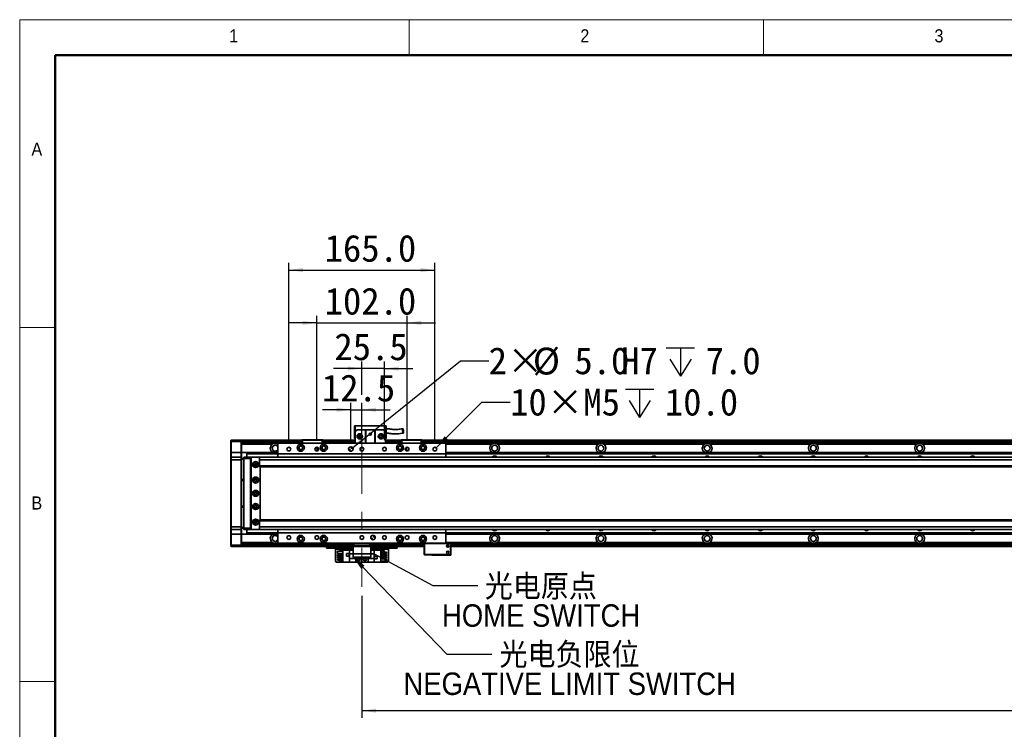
# Model space of a CAD drawing. Header units: millimetres. Extents: x 40 to 3320, y 40 to 2336.
# Tile 3 of 10: x 40 to 1152, y 1534 to 2336. Entities that reach past the tile are written whole.
import ezdxf

# ---------------------------------------------------------------- set-up
doc = ezdxf.new("R2010")
doc.units = ezdxf.units.MM
doc.header["$LTSCALE"] = 8
doc.linetypes.add('CENTERX2', pattern=[20.32, 12.7, -2.54, 2.54, -2.54])
doc.layers.add('黑色实线', color=7, linetype='Continuous')
doc.styles.add('SLDTEXTSTYLE0', font='Gothic.ttf', dxfattribs={"width": 0.913, "bigfont": 'bigfont'})
doc.styles.add('SLDTEXTSTYLE1', font='Gothic.ttf', dxfattribs={"width": 0.913})
doc.styles.add('SLDTEXTSTYLE8', font='txt')
doc.dimstyles.new('SLDDIMSTYLE0', dxfattribs={"dimtxt": 30.4, "dimasz": 16, "dimexe": 0, "dimexo": 0.0625, "dimgap": 7.6, "dimtad": 2, "dimdec": 1, "dimrnd": 1e-09, "dimzin": 4, "dimdsep": 46, "dimtxsty": 'SLDTEXTSTYLE8', "dimsah": 1, "dimcen": 0.09, "dimadec": 0, "dimazin": 1, "dimtfac": 1, "dimtdec": 1, "dimtmove": 0, "dimatfit": 0, "dimfxl": 0, "dimfrac": 2, "dimtolj": 1, "dimtzin": 12, "dimarcsym": 0})
doc.dimstyles.new('SLDDIMSTYLE1', dxfattribs={"dimtxt": 30.4, "dimasz": 16, "dimexe": 0, "dimexo": 0.0625, "dimgap": 7.6, "dimtad": 2, "dimdec": 1, "dimrnd": 1e-09, "dimzin": 12, "dimdsep": 46, "dimtxsty": 'SLDTEXTSTYLE8', "dimsah": 1, "dimcen": 0.09, "dimadec": 0, "dimazin": 3, "dimtfac": 1, "dimtdec": 1, "dimtmove": 0, "dimatfit": 0, "dimfxl": 0, "dimfrac": 2, "dimtolj": 1, "dimtzin": 12, "dimarcsym": 0})
doc.dimstyles.new('SLDDIMSTYLE3', dxfattribs={"dimtxt": 0.18, "dimasz": 16, "dimexe": 0, "dimexo": 0.0625, "dimgap": 0, "dimtad": 0, "dimtih": 1, "dimtoh": 1, "dimdec": 0, "dimrnd": 1e-09, "dimzin": 0, "dimdsep": 46, "dimtxsty": 'Standard', "dimsah": 1, "dimcen": 0.09, "dimadec": 0, "dimazin": 0, "dimtfac": 16, "dimtdec": 0, "dimtofl": 0, "dimtmove": 0, "dimatfit": 3, "dimfxl": 0, "dimfrac": 2, "dimtolj": 1, "dimtzin": 0, "dimarcsym": 0})
doc.dimstyles.new('SLDDIMSTYLE4', dxfattribs={"dimtxt": 30.4, "dimasz": 16, "dimexe": 0, "dimexo": 0.0625, "dimgap": 7.6, "dimtad": 0, "dimtih": 1, "dimtoh": 1, "dimdec": 1, "dimrnd": 1e-09, "dimzin": 4, "dimdsep": 46, "dimtxsty": 'SLDTEXTSTYLE8', "dimsah": 1, "dimcen": 0, "dimadec": 0, "dimazin": 1, "dimtfac": 1, "dimtdec": 1, "dimtofl": 0, "dimtmove": 0, "dimatfit": 3, "dimfxl": 0, "dimfrac": 2, "dimtolj": 1, "dimtzin": 12, "dimarcsym": 0})
doc.dimstyles.new('SLDDIMSTYLE5', dxfattribs={"dimtxt": 30.4, "dimasz": 16, "dimexe": 0, "dimexo": 0.0625, "dimgap": 7.6, "dimtad": 0, "dimtih": 1, "dimtoh": 1, "dimdec": 1, "dimrnd": 1e-09, "dimzin": 12, "dimdsep": 46, "dimtxsty": 'SLDTEXTSTYLE8', "dimsah": 1, "dimcen": 0, "dimadec": 0, "dimazin": 3, "dimtfac": 1, "dimtdec": 1, "dimtofl": 0, "dimtmove": 0, "dimatfit": 3, "dimfxl": 0, "dimfrac": 2, "dimtolj": 1, "dimtzin": 12, "dimarcsym": 0})
doc.dimstyles.new('SLDDIMSTYLE6', dxfattribs={"dimtxt": 30.4, "dimasz": 16, "dimexe": 0, "dimexo": 0.0625, "dimgap": 7.6, "dimtad": 2, "dimdec": 1, "dimrnd": 1e-09, "dimzin": 4, "dimdsep": 46, "dimtxsty": 'SLDTEXTSTYLE8', "dimsah": 1, "dimcen": 0.09, "dimadec": 0, "dimazin": 1, "dimtfac": 1, "dimtdec": 1, "dimtofl": 0, "dimtmove": 0, "dimatfit": 3, "dimfxl": 0, "dimfrac": 2, "dimtolj": 1, "dimtzin": 12, "dimarcsym": 0})

# ---------------------------------------------------------------- blocks, each defined once
blk = doc.blocks.new('_D_7')
at = {"layer": '黑色实线'}
for p, q in [((414, 1860.8), (414, 1903.1)), ((426.5, 1860.8), (426.5, 1903.1)), ((414, 1895.1), (382, 1895.1)), ((414, 1895.1), (426.5, 1895.1)), ((426.5, 1895.1), (458.5, 1895.1))]:
    blk.add_line(p, q, dxfattribs=at)
for points in [[(414, 1895.1), (398, 1897.5), (398, 1892.7)], [(426.5, 1895.1), (442.5, 1892.7), (442.5, 1897.5)]]:
    blk.add_solid(points, dxfattribs=at)
at = {"layer": '黑色实线', "insert": (381.4, 1935), "char_height": 30.4, "attachment_point": 1, "style": 'SLDTEXTSTYLE8'}
blk.add_mtext('12.5', dxfattribs=at)
blk = doc.blocks.new('_D_8')
at = {"layer": '黑色实线'}
for p, q in [((426.5, 1911.8), (426.5, 1949.7)), ((452, 1860.8), (452, 1949.7)), ((426.5, 1941.7), (394.5, 1941.7)), ((452, 1941.7), (426.5, 1941.7)), ((452, 1941.7), (484, 1941.7))]:
    blk.add_line(p, q, dxfattribs=at)
for points in [[(426.5, 1941.7), (410.5, 1944.1), (410.5, 1939.3)], [(452, 1941.7), (468, 1939.3), (468, 1944.1)]]:
    blk.add_solid(points, dxfattribs=at)
at = {"layer": '黑色实线', "insert": (395.5, 1981.6), "char_height": 30.4, "attachment_point": 1, "style": 'SLDTEXTSTYLE8'}
blk.add_mtext('25.5', dxfattribs=at)
blk = doc.blocks.new('_D_9')
at = {"layer": '黑色实线'}
for p, q in [((375.5, 1993.3), (343.5, 1993.3)), ((375.5, 1860.8), (375.5, 2001.3)), ((375.5, 1993.3), (477.5, 1993.3)), ((477.5, 1860.8), (477.5, 2001.3)), ((477.5, 1993.3), (509.5, 1993.3))]:
    blk.add_line(p, q, dxfattribs=at)
for points in [[(375.5, 1993.3), (359.5, 1995.7), (359.5, 1990.9)], [(477.5, 1993.3), (493.5, 1990.9), (493.5, 1995.7)]]:
    blk.add_solid(points, dxfattribs=at)
at = {"layer": '黑色实线', "insert": (384.5, 2033.1), "char_height": 30.4, "attachment_point": 1, "style": 'SLDTEXTSTYLE8'}
blk.add_mtext('102.0', dxfattribs=at)
blk = doc.blocks.new('_D_10')
at = {"layer": '黑色实线'}
for p, q in [((344, 1860.8), (344, 2061)), ((509, 1860.8), (509, 2061)), ((344, 2053), (509, 2053))]:
    blk.add_line(p, q, dxfattribs=at)
for points in [[(344, 2053), (360, 2050.6), (360, 2055.4)], [(509, 2053), (493, 2055.4), (493, 2050.6)]]:
    blk.add_solid(points, dxfattribs=at)
at = {"layer": '黑色实线', "insert": (384.5, 2092.9), "char_height": 30.4, "attachment_point": 1, "style": 'SLDTEXTSTYLE8'}
blk.add_mtext('165.0', dxfattribs=at)
blk = doc.blocks.new('SW_SYMBOL_HOLE_DEPTH')
at = {"layer": '黑色实线', "color": 0}
for p, q in [((0, 7000), (6400, 7000)), ((3200, 7000), (3200, 600)), ((800, 4440), (3200, 600)), ((5600, 4440), (3200, 600))]:
    blk.add_line(p, q, dxfattribs=at)
blk = doc.blocks.new('_D_16')
at = {"layer": '黑色实线'}
for p, q in [((416, 1852.2), (537.8, 1950.5)), ((537.8, 1950.5), (569.8, 1950.5))]:
    blk.add_line(p, q, dxfattribs=at)
blk.add_solid([(416, 1852.2), (429.9, 1860.4), (426.9, 1864.2)], dxfattribs=at)
at = {"layer": '黑色实线', "xscale": 0.004985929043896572, "yscale": 0.004985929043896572, "zscale": 0.004985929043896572}
blk.add_blockref('SW_SYMBOL_HOLE_DEPTH', (770.4, 1930.2), dxfattribs=at)
at = {"layer": '黑色实线', "char_height": 30.4, "attachment_point": 1, "style": 'SLDTEXTSTYLE8'}
for s, insert in [('2×', (569.8, 1965.7)), ('%%c', (619.6, 1965.4)), ('5.0', (666.6, 1965.7)), ('H7', (719.5, 1965.7)), ('7.0', (814.9, 1965.7))]:
    blk.add_mtext(s, dxfattribs=dict(at, insert=insert))
blk = doc.blocks.new('_D_17')
at = {"layer": '黑色实线'}
for p, q in [((510.5, 1852.2), (562, 1903.7)), ((562, 1903.7), (594, 1903.7))]:
    blk.add_line(p, q, dxfattribs=at)
blk.add_solid([(510.5, 1852.2), (523.5, 1861.8), (520.1, 1865.2)], dxfattribs=at)
at = {"layer": '黑色实线', "xscale": 0.004985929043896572, "yscale": 0.004985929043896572, "zscale": 0.004985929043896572}
blk.add_blockref('SW_SYMBOL_HOLE_DEPTH', (724.3, 1883.5), dxfattribs=at)
at = {"layer": '黑色实线', "char_height": 30.4, "attachment_point": 1, "style": 'SLDTEXTSTYLE8'}
for s, insert in [('10×M5', (594, 1919)), ('10.0', (768.8, 1919))]:
    blk.add_mtext(s, dxfattribs=dict(at, insert=insert))
blk = doc.blocks.new('_D_20')
at = {"layer": '黑色实线'}
for p, q in [((426.5, 1684.8), (426.5, 1547.1)), ((2406.5, 1652.4), (2406.5, 1547.1)), ((426.5, 1555.1), (2406.5, 1555.1))]:
    blk.add_line(p, q, dxfattribs=at)
for points in [[(426.5, 1555.1), (442.5, 1552.7), (442.5, 1557.5)], [(2406.5, 1555.1), (2390.5, 1557.5), (2390.5, 1552.7)]]:
    blk.add_solid(points, dxfattribs=at)
at = {"layer": '黑色实线', "insert": (1347.6, 1595), "char_height": 30.4, "attachment_point": 1, "style": 'SLDTEXTSTYLE8'}
blk.add_mtext('1980.0', dxfattribs=at)
blk = doc.blocks.new('SW_NOTE_7')
at = {"layer": '黑色实线', "color": 0, "char_height": 25.4, "attachment_point": 2}
for s, insert, style in [('光电原点', (71.1, 12), 'SLDTEXTSTYLE0'), ('HOME SWITCH', (71.4, -21.4), 'SLDTEXTSTYLE1')]:
    blk.add_mtext(s, dxfattribs=dict(at, insert=insert, style=style))
blk = doc.blocks.new('SW_NOTE_8')
at = {"layer": '黑色实线', "color": 0, "char_height": 25.4, "attachment_point": 2}
for s, insert, style in [('光电负限位', (87.7, 12.8), 'SLDTEXTSTYLE0'), ('NEGATIVE LIMIT SWITCH', (87.9, -20.6), 'SLDTEXTSTYLE1')]:
    blk.add_mtext(s, dxfattribs=dict(at, insert=insert, style=style))
blk = doc.blocks.new('SW_DOWELSYMBOL_0')
at = {"linetype": 'Continuous', "lineweight": 18}
h = blk.add_hatch(color=0, dxfattribs=at)
edge = h.paths.add_edge_path(flags=0)
edge.add_arc((0, 0), 2.5, 180, 270)
edge.add_line((0, -2.5), (0, 0))
edge.add_line((0, 0), (-2.5, 0))
h = blk.add_hatch(color=0, dxfattribs=at)
edge = h.paths.add_edge_path(flags=0)
edge.add_arc((0, 0), 2.5, 0, 90)
edge.add_line((0, 2.5), (0, 0))
edge.add_line((0, 0), (2.5, 0))
at = {"layer": '黑色实线', "color": 0}
blk.add_circle((0, 0), 2.5, dxfattribs=at)
blk = doc.blocks.new('SW_DOWELSYMBOL_1')
at = {"linetype": 'Continuous', "lineweight": 18}
h = blk.add_hatch(color=0, dxfattribs=at)
edge = h.paths.add_edge_path(flags=0)
edge.add_arc((0, 0), 2.5, 180, 270)
edge.add_line((0, -2.5), (0, 0))
edge.add_line((0, 0), (-2.5, 0))
h = blk.add_hatch(color=0, dxfattribs=at)
edge = h.paths.add_edge_path(flags=0)
edge.add_arc((0, 0), 2.5, 0, 90)
edge.add_line((0, 2.5), (0, 0))
edge.add_line((0, 0), (2.5, 0))
at = {"layer": '黑色实线', "color": 0}
blk.add_circle((0, 0), 2.5, dxfattribs=at)

msp = doc.modelspace()

# ---------------------------------------------------------------- linework, layer by layer
at = {"color": 7, "linetype": 'Continuous', "lineweight": 18}
for p, q in [((3320, 2336), (40, 2336)), ((40, 2336), (40, 40)), ((480, 2296), (480, 2336)), ((880, 2336), (880, 2296)), ((80, 2296), (3280, 2296)), ((80, 2296), (80, 80)), ((80, 1988), (40, 1988)), ((40, 1588), (80, 1588))]:
    msp.add_line(p, q, dxfattribs=at)
at = {"color": 7, "linetype": 'Continuous', "lineweight": 50}
for p, q in [((3280, 2296), (80, 2296)), ((80, 2296), (80, 80))]:
    msp.add_line(p, q, dxfattribs=at)
at = {"color": 7, "linetype": 'Continuous', "lineweight": 35}
for p, q in [((418.04, 1876.97), (419.04, 1876.97)), ((418.04, 1876.97), (418.04, 1862.57)), ((419.04, 1870.57), (419.04, 1876.97)), ((419.04, 1876.97), (453.04, 1876.97)), ((421.04, 1872.57), (419.04, 1870.57)), ((419.04, 1870.57), (419.04, 1857.17)), ((421.04, 1872.57), (430.54, 1872.57)), ((430.54, 1857.17), (430.54, 1872.57)), ((430.54, 1872.57), (431.04, 1872.57)), ((431.04, 1872.57), (431.04, 1857.17)), ((441.04, 1872.57), (431.04, 1872.57)), ((441.04, 1857.17), (441.04, 1872.57)), ((441.04, 1872.57), (441.54, 1872.57)), ((441.54, 1872.57), (441.54, 1857.17)), ((441.54, 1872.57), (451.04, 1872.57)), ((453.04, 1870.57), (451.04, 1872.57)), ((453.04, 1876.97), (454.04, 1876.97)), ((453.04, 1876.97), (453.04, 1870.57)), ((453.04, 1870.57), (453.04, 1857.17)), ((454.04, 1862.57), (454.04, 1876.97)), ((278.54, 1860.37), (278.84, 1860.67)), ((278.54, 1859.17), (278.54, 1860.37)), ((278.54, 1859.17), (278.84, 1859.17)), ((278.54, 1846.67), (278.54, 1859.17)), ((278.84, 1860.67), (278.84, 1859.17)), ((278.84, 1860.67), (290.24, 1860.67)), ((290.24, 1859.17), (278.84, 1859.17)), ((278.84, 1859.17), (278.84, 1846.67)), ((290.24, 1859.17), (290.24, 1860.67)), ((290.24, 1860.67), (290.54, 1860.37)), ((290.24, 1859.17), (290.54, 1859.17)), ((290.24, 1846.67), (290.24, 1859.17)), ((358.54, 1860.67), (290.54, 1860.67)), ((290.54, 1860.67), (290.54, 1860.37)), ((290.54, 1860.37), (290.54, 1859.17)), ((358.54, 1860.17), (290.54, 1860.17)), ((290.54, 1859.17), (290.54, 1846.67)), ((358.54, 1858.16), (290.54, 1858.16)), ((358.54, 1860.87), (358.84, 1861.17)), ((359.54, 1860.87), (358.54, 1860.87)), ((358.54, 1857.17), (358.54, 1860.87)), ((358.84, 1861.17), (359.66, 1861.17)), ((359.54, 1860.87), (359.66, 1861.17)), ((359.54, 1860.87), (359.54, 1857.17)), ((381.54, 1860.87), (359.54, 1860.87)), ((359.66, 1861.17), (381.41, 1861.17)), ((381.41, 1861.17), (382.24, 1861.17)), ((381.54, 1860.87), (381.41, 1861.17)), ((381.54, 1857.17), (381.54, 1860.87)), ((382.54, 1860.87), (381.54, 1860.87)), ((382.24, 1861.17), (382.54, 1860.87)), ((382.54, 1860.87), (382.54, 1857.17)), ((419.04, 1860.67), (382.54, 1860.67)), ((382.54, 1860.47), (419.04, 1860.47)), ((382.54, 1860.27), (419.04, 1860.27)), ((419.04, 1860.17), (382.54, 1860.17)), ((419.04, 1858.16), (382.54, 1858.16)), ((418.04, 1862.57), (419.04, 1862.57)), ((453.04, 1862.57), (454.04, 1862.57)), ((470.54, 1860.67), (453.04, 1860.67)), ((453.04, 1860.47), (470.54, 1860.47)), ((453.04, 1860.27), (470.54, 1860.27)), ((470.54, 1860.17), (453.04, 1860.17)), ((470.54, 1858.16), (453.04, 1858.16)), ((470.54, 1860.87), (470.84, 1861.17)), ((470.54, 1857.17), (470.54, 1860.87)), ((471.54, 1860.87), (470.54, 1860.87)), ((470.84, 1861.17), (471.66, 1861.17)), ((471.54, 1860.87), (471.66, 1861.17)), ((493.54, 1860.87), (471.54, 1860.87)), ((471.54, 1860.87), (471.54, 1857.17)), ((471.66, 1861.17), (493.41, 1861.17)), ((493.54, 1860.87), (493.41, 1861.17)), ((493.41, 1861.17), (494.24, 1861.17)), ((493.54, 1857.17), (493.54, 1860.87)), ((494.54, 1860.87), (493.54, 1860.87)), ((494.24, 1861.17), (494.54, 1860.87)), ((494.54, 1860.87), (494.54, 1857.17)), ((2338.54, 1860.67), (494.54, 1860.67)), ((494.54, 1860.47), (2338.54, 1860.47)), ((494.54, 1860.27), (2338.54, 1860.27)), ((2338.54, 1860.17), (494.54, 1860.17)), ((2338.54, 1858.16), (494.54, 1858.16)), ((278.54, 1846.67), (278.84, 1846.67)), ((278.54, 1841.37), (278.54, 1846.67)), ((278.84, 1846.67), (278.84, 1841.67)), ((290.24, 1846.67), (278.84, 1846.67)), ((290.24, 1841.67), (290.24, 1846.67)), ((290.24, 1846.67), (290.54, 1846.67)), ((325.37, 1856.16), (290.54, 1856.16)), ((290.54, 1846.67), (290.54, 1841.37)), ((296.54, 1846.66), (290.54, 1846.66)), ((296.54, 1846.66), (331.54, 1846.66)), ((296.54, 1846.66), (296.54, 1846.37)), ((296.54, 1846.37), (331.54, 1846.37)), ((296.54, 1846.37), (296.54, 1845.47)), ((330.82, 1846.66), (331.54, 1847.06)), ((521.54, 1857.17), (331.54, 1857.17)), ((331.54, 1857.17), (331.54, 1845.17)), ((521.54, 1857.17), (521.54, 1845.17)), ((521.54, 1846.66), (2311.54, 1846.66)), ((521.54, 1846.37), (2311.54, 1846.37)), ((693.37, 1856.16), (579.71, 1856.16)), ((813.37, 1856.16), (699.71, 1856.16)), ((933.37, 1856.16), (819.71, 1856.16)), ((1053.37, 1856.16), (939.71, 1856.16)), ((1173.37, 1856.16), (1059.71, 1856.16)), ((278.84, 1841.67), (278.54, 1841.37)), ((278.54, 1838.67), (278.54, 1841.37)), ((278.54, 1762.67), (278.54, 1838.67)), ((278.84, 1838.67), (278.54, 1838.67)), ((278.84, 1841.67), (278.84, 1838.67)), ((278.84, 1841.67), (290.24, 1841.67)), ((278.84, 1838.67), (278.84, 1762.67)), ((290.24, 1838.67), (278.84, 1838.67)), ((290.24, 1838.67), (290.24, 1841.67)), ((290.24, 1841.67), (290.54, 1841.37)), ((290.24, 1838.67), (290.54, 1838.67)), ((290.24, 1762.67), (290.24, 1838.67)), ((290.54, 1841.37), (290.54, 1838.67)), ((290.54, 1840.17), (293.04, 1840.17)), ((293.04, 1839.17), (290.54, 1839.17)), ((290.54, 1838.67), (290.54, 1762.67)), ((293.04, 1841.37), (293.34, 1841.67)), ((293.04, 1840.17), (293.04, 1841.37)), ((293.04, 1840.17), (293.34, 1840.17)), ((293.04, 1761.17), (293.04, 1840.17)), ((293.34, 1841.67), (293.34, 1840.17)), ((293.34, 1841.67), (300.54, 1841.67)), ((300.54, 1840.17), (293.34, 1840.17)), ((293.34, 1840.17), (293.34, 1761.17)), ((296.54, 1845.47), (331.54, 1845.47)), ((296.54, 1845.47), (296.54, 1845.18)), ((296.54, 1845.18), (296.54, 1841.67)), ((296.54, 1845.18), (331.54, 1845.18)), ((300.54, 1841.67), (300.54, 1840.17)), ((300.54, 1841.67), (302.04, 1841.67)), ((301.74, 1841.37), (300.54, 1841.37)), ((300.54, 1840.17), (300.54, 1761.17)), ((301.54, 1839.67), (301.04, 1839.67)), ((301.04, 1839.67), (301.04, 1761.67)), ((302.04, 1841.67), (301.54, 1841.17)), ((301.54, 1841.17), (301.54, 1760.17)), ((311.04, 1841.67), (302.04, 1841.67)), ((311.54, 1841.17), (311.04, 1841.67)), ((2522.04, 1841.67), (311.04, 1841.67)), ((311.04, 1841.03), (311.04, 1838.67)), ((2522.04, 1838.67), (311.04, 1838.67)), ((311.04, 1838.67), (311.04, 1831.67)), ((311.54, 1841.03), (311.54, 1841.17)), ((521.54, 1845.17), (331.54, 1845.17)), ((331.54, 1845.17), (331.54, 1841.67)), ((521.54, 1845.47), (2311.54, 1845.47)), ((521.54, 1845.18), (2311.54, 1845.18)), ((521.54, 1845.17), (521.54, 1841.67)), ((307.68, 1833.67), (305.39, 1833.67)), ((2522.04, 1831.67), (311.04, 1831.67)), ((311.04, 1831.67), (311.04, 1830.67)), ((311.04, 1830.67), (2522.04, 1830.67)), ((311.54, 1770.67), (311.54, 1830.67)), ((290.54, 1816.17), (293.04, 1816.17)), ((293.04, 1815.17), (290.54, 1815.17)), ((290.54, 1786.17), (293.04, 1786.17)), ((293.04, 1785.17), (290.54, 1785.17)), ((2522.04, 1770.67), (311.04, 1770.67)), ((311.04, 1770.67), (311.04, 1769.67)), ((2522.04, 1769.67), (311.04, 1769.67)), ((311.04, 1769.67), (311.04, 1762.67)), ((278.84, 1762.67), (278.54, 1762.67)), ((278.54, 1759.97), (278.54, 1762.67)), ((278.84, 1759.67), (278.54, 1759.97)), ((278.54, 1754.67), (278.54, 1759.97)), ((278.84, 1762.67), (290.24, 1762.67)), ((278.84, 1762.67), (278.84, 1759.67)), ((290.24, 1759.67), (278.84, 1759.67)), ((278.84, 1759.67), (278.84, 1754.67)), ((290.24, 1762.67), (290.54, 1762.67)), ((290.24, 1759.67), (290.24, 1762.67)), ((290.24, 1759.67), (290.54, 1759.97)), ((290.24, 1754.67), (290.24, 1759.67)), ((290.54, 1762.67), (290.54, 1759.97)), ((290.54, 1762.17), (293.04, 1762.17)), ((293.04, 1761.17), (290.54, 1761.17)), ((290.54, 1759.97), (290.54, 1754.67)), ((293.04, 1761.17), (293.34, 1761.17)), ((293.04, 1759.97), (293.04, 1761.17)), ((293.04, 1759.97), (293.34, 1759.67)), ((293.34, 1761.17), (300.54, 1761.17)), ((293.34, 1761.17), (293.34, 1759.67)), ((300.54, 1759.67), (293.34, 1759.67)), ((296.54, 1759.67), (296.54, 1756.16)), ((300.54, 1761.17), (300.54, 1759.67)), ((300.54, 1759.97), (301.74, 1759.97)), ((302.04, 1759.67), (300.54, 1759.67)), ((301.04, 1761.67), (301.54, 1761.67)), ((301.54, 1760.17), (302.04, 1759.67)), ((302.04, 1759.67), (311.04, 1759.67)), ((305.39, 1767.67), (307.68, 1767.67)), ((2522.04, 1762.67), (311.04, 1762.67)), ((311.04, 1762.67), (311.04, 1760.31)), ((311.04, 1759.67), (311.54, 1760.17)), ((2522.04, 1759.67), (311.04, 1759.67)), ((311.54, 1760.17), (311.54, 1760.31)), ((331.54, 1759.67), (331.54, 1756.17)), ((521.54, 1759.67), (521.54, 1756.17)), ((278.84, 1754.67), (278.54, 1754.67)), ((278.54, 1742.17), (278.54, 1754.67)), ((290.24, 1754.67), (278.84, 1754.67)), ((278.84, 1754.67), (278.84, 1742.17)), ((290.54, 1754.67), (290.24, 1754.67)), ((290.24, 1742.17), (290.24, 1754.67)), ((296.54, 1754.68), (290.54, 1754.68)), ((290.54, 1754.67), (290.54, 1742.17)), ((296.54, 1756.16), (331.54, 1756.16)), ((296.54, 1756.16), (296.54, 1755.87)), ((296.54, 1755.87), (331.54, 1755.87)), ((296.54, 1755.87), (296.54, 1754.97)), ((296.54, 1754.97), (331.54, 1754.97)), ((296.54, 1754.97), (296.54, 1754.68)), ((296.54, 1754.68), (331.54, 1754.68)), ((330.82, 1754.68), (331.54, 1754.28)), ((521.54, 1756.17), (331.54, 1756.17)), ((331.54, 1756.17), (331.54, 1744.17)), ((521.54, 1756.17), (521.54, 1744.17)), ((521.54, 1756.16), (2311.54, 1756.16)), ((521.54, 1755.87), (2311.54, 1755.87)), ((521.54, 1754.97), (2311.54, 1754.97)), ((521.54, 1754.68), (2311.54, 1754.68)), ((278.84, 1742.17), (278.54, 1742.17)), ((278.54, 1740.97), (278.54, 1742.17)), ((278.84, 1740.67), (278.54, 1740.97)), ((278.84, 1742.17), (290.24, 1742.17)), ((278.84, 1742.17), (278.84, 1740.67)), ((290.24, 1740.67), (278.84, 1740.67)), ((290.54, 1742.17), (290.24, 1742.17)), ((290.24, 1740.67), (290.24, 1742.17)), ((290.54, 1740.97), (290.24, 1740.67)), ((325.37, 1745.18), (290.54, 1745.18)), ((416.54, 1743.18), (290.54, 1743.18)), ((290.54, 1742.17), (290.54, 1740.97)), ((290.54, 1740.97), (290.54, 1740.67)), ((416.54, 1740.67), (290.54, 1740.67)), ((521.54, 1744.17), (331.54, 1744.17)), ((386.54, 1738.67), (386.54, 1740.67)), ((387.54, 1738.67), (386.54, 1738.67)), ((387.54, 1740.67), (387.54, 1738.67)), ((416.54, 1738.67), (387.54, 1738.67)), ((396.54, 1738.67), (396.54, 1737.67)), ((396.54, 1723.87), (396.54, 1737.67)), ((398.84, 1732.73), (398.84, 1735.23)), ((398.84, 1735.23), (405.04, 1735.23)), ((401.24, 1735.23), (401.24, 1736.17)), ((401.24, 1736.17), (405.04, 1736.17)), ((405.04, 1722.87), (405.04, 1736.47)), ((405.04, 1736.47), (412.59, 1736.47)), ((412.59, 1736.47), (412.59, 1732.17)), ((416.54, 1736.47), (412.59, 1736.47)), ((416.54, 1742.17), (416.54, 1744.17)), ((417.54, 1742.17), (416.54, 1742.17)), ((416.54, 1740.67), (416.54, 1742.17)), ((436.54, 1740.67), (416.54, 1740.67)), ((416.54, 1740.67), (416.54, 1732.17)), ((417.54, 1744.17), (417.54, 1742.17)), ((435.54, 1742.17), (417.54, 1742.17)), ((435.54, 1742.17), (435.54, 1744.17)), ((436.54, 1742.17), (435.54, 1742.17)), ((436.54, 1744.17), (436.54, 1742.17)), ((497.04, 1743.18), (436.54, 1743.18)), ((436.54, 1742.17), (436.54, 1740.67)), ((436.54, 1740.67), (436.54, 1732.17)), ((497.04, 1740.67), (436.54, 1740.67)), ((465.54, 1738.67), (436.54, 1738.67)), ((440.49, 1736.47), (436.54, 1736.47)), ((440.49, 1732.17), (440.49, 1736.47)), ((448.04, 1736.47), (440.49, 1736.47)), ((448.04, 1736.47), (448.04, 1722.87)), ((451.84, 1736.17), (448.04, 1736.17)), ((451.84, 1736.17), (451.84, 1734.23)), ((456.54, 1737.67), (456.54, 1738.67)), ((456.54, 1737.67), (456.54, 1723.87)), ((465.54, 1738.67), (465.54, 1740.67)), ((466.54, 1738.67), (465.54, 1738.67)), ((466.54, 1740.67), (466.54, 1738.67)), ((497.34, 1744.17), (497.04, 1743.87)), ((497.04, 1731.47), (497.04, 1743.87)), ((497.34, 1743.87), (497.04, 1743.87)), ((497.34, 1743.87), (497.46, 1744.17)), ((497.34, 1743.87), (497.34, 1731.47)), ((526.74, 1743.87), (497.34, 1743.87)), ((521.54, 1744.47), (527.04, 1744.47)), ((521.54, 1744.17), (526.61, 1744.17)), ((524.68, 1740.67), (522.39, 1740.67)), ((526.74, 1743.87), (526.61, 1744.17)), ((526.61, 1744.17), (526.74, 1744.17)), ((527.04, 1743.87), (526.74, 1744.17)), ((527.04, 1743.87), (526.74, 1743.87)), ((526.74, 1731.47), (526.74, 1743.87)), ((527.04, 1743.87), (527.04, 1744.47)), ((527.04, 1743.87), (527.04, 1731.47)), ((2308.04, 1743.18), (527.04, 1743.18)), ((2308.04, 1740.67), (527.04, 1740.67)), ((693.37, 1745.18), (579.71, 1745.18)), ((813.37, 1745.18), (699.71, 1745.18)), ((933.37, 1745.18), (819.71, 1745.18)), ((1053.37, 1745.18), (939.71, 1745.18)), ((1173.37, 1745.18), (1059.71, 1745.18)), ((398.84, 1732.73), (405.04, 1732.73)), ((398.84, 1730.19), (398.84, 1731.69)), ((398.84, 1731.69), (405.04, 1731.69)), ((398.84, 1730.19), (405.04, 1730.19)), ((398.84, 1727.65), (398.84, 1729.15)), ((398.84, 1729.15), (405.04, 1729.15)), ((398.84, 1727.65), (405.04, 1727.65)), ((398.84, 1725.11), (398.84, 1726.61)), ((398.84, 1726.61), (405.04, 1726.61)), ((398.84, 1725.11), (405.04, 1725.11)), ((401.24, 1731.69), (401.24, 1732.73)), ((401.24, 1729.15), (401.24, 1730.19)), ((401.24, 1726.61), (401.24, 1727.65)), ((401.24, 1723.17), (401.24, 1725.11)), ((412.34, 1732.77), (409.14, 1732.77)), ((409.14, 1732.77), (409.14, 1729.57)), ((409.14, 1729.57), (412.34, 1729.57)), ((409.24, 1732.67), (409.24, 1729.67)), ((412.24, 1732.67), (409.24, 1732.67)), ((409.24, 1729.67), (412.24, 1729.67)), ((412.24, 1729.67), (412.24, 1732.67)), ((412.34, 1729.57), (412.34, 1732.77)), ((416.54, 1732.17), (412.59, 1732.17)), ((412.59, 1727.17), (412.59, 1732.17)), ((412.59, 1727.17), (419.54, 1727.17)), ((412.59, 1727.17), (412.59, 1722.87)), ((416.54, 1732.17), (436.54, 1732.17)), ((416.54, 1728.67), (416.54, 1732.17)), ((436.54, 1728.67), (416.54, 1728.67)), ((419.54, 1728.67), (419.54, 1727.17)), ((419.54, 1722.87), (419.54, 1727.17)), ((426.54, 1722.87), (426.54, 1728.67)), ((433.54, 1727.17), (433.54, 1728.67)), ((433.54, 1727.17), (440.49, 1727.17)), ((433.54, 1727.17), (433.54, 1722.87)), ((440.49, 1732.17), (436.54, 1732.17)), ((436.54, 1732.17), (436.54, 1728.67)), ((440.49, 1732.17), (440.49, 1727.17)), ((440.49, 1722.87), (440.49, 1727.17)), ((443.94, 1729.77), (440.74, 1729.77)), ((440.74, 1729.77), (440.74, 1726.57)), ((440.74, 1726.57), (443.94, 1726.57)), ((443.84, 1729.67), (440.84, 1729.67)), ((440.84, 1729.67), (440.84, 1726.67)), ((440.84, 1726.67), (443.84, 1726.67)), ((443.84, 1726.67), (443.84, 1729.67)), ((443.94, 1726.57), (443.94, 1729.77)), ((454.24, 1734.23), (448.04, 1734.23)), ((454.24, 1732.73), (448.04, 1732.73)), ((454.24, 1731.69), (448.04, 1731.69)), ((454.24, 1730.19), (448.04, 1730.19)), ((454.24, 1729.15), (448.04, 1729.15)), ((454.24, 1727.65), (448.04, 1727.65)), ((454.24, 1726.61), (448.04, 1726.61)), ((454.24, 1724.11), (448.04, 1724.11)), ((451.84, 1732.73), (451.84, 1731.69)), ((451.84, 1730.19), (451.84, 1729.15)), ((451.84, 1727.65), (451.84, 1726.61)), ((451.84, 1724.11), (451.84, 1723.17)), ((454.24, 1734.23), (454.24, 1732.73)), ((454.24, 1731.69), (454.24, 1730.19)), ((454.24, 1729.15), (454.24, 1727.65)), ((454.24, 1726.61), (454.24, 1724.11)), ((497.04, 1731.47), (497.34, 1731.47)), ((497.34, 1731.17), (497.04, 1731.47)), ((497.34, 1731.47), (526.74, 1731.47)), ((497.34, 1731.47), (497.46, 1731.17)), ((497.46, 1731.17), (497.34, 1731.17)), ((526.61, 1731.17), (497.46, 1731.17)), ((505.54, 1730.87), (505.54, 1731.17)), ((505.54, 1730.87), (527.04, 1730.87)), ((526.74, 1731.47), (526.61, 1731.17)), ((526.74, 1731.17), (526.61, 1731.17)), ((526.74, 1731.47), (527.04, 1731.47)), ((527.04, 1731.47), (526.74, 1731.17)), ((527.04, 1730.87), (527.04, 1731.47)), ((396.54, 1723.87), (397.54, 1722.87)), ((405.04, 1722.87), (397.54, 1722.87)), ((401.24, 1723.17), (405.04, 1723.17)), ((405.04, 1722.87), (412.59, 1722.87)), ((412.59, 1722.87), (419.54, 1722.87)), ((426.54, 1722.87), (419.54, 1722.87)), ((426.54, 1722.87), (433.54, 1722.87)), ((433.54, 1722.87), (440.49, 1722.87)), ((448.04, 1722.87), (440.49, 1722.87)), ((451.84, 1723.17), (448.04, 1723.17)), ((455.54, 1722.87), (448.04, 1722.87)), ((455.54, 1722.87), (456.54, 1723.87))]:
    msp.add_line(p, q, dxfattribs=at)
at = {"color": 8, "linetype": 'Continuous', "lineweight": 35}
for p, q in [((358.54, 1859.67), (290.54, 1859.67)), ((419.04, 1859.67), (382.54, 1859.67)), ((470.54, 1859.67), (453.04, 1859.67)), ((2338.54, 1859.67), (494.54, 1859.67)), ((573.37, 1856.16), (521.54, 1856.16)), ((416.54, 1741.67), (290.54, 1741.67)), ((396.54, 1737.67), (416.54, 1737.67)), ((497.04, 1741.67), (436.54, 1741.67)), ((436.54, 1737.67), (456.54, 1737.67)), ((573.37, 1745.18), (521.54, 1745.18)), ((524.68, 1741.67), (522.39, 1741.67)), ((2308.04, 1741.67), (527.04, 1741.67))]:
    msp.add_line(p, q, dxfattribs=at)
at = {"color": 7, "linetype": 'Continuous', "lineweight": 35, "flags": 128}
msp.add_lwpolyline([(333.18, 1857.09), (333.18, 1857.41), (333.09, 1857.77), (332.87, 1858.01), (332.56, 1858.11), (332.14, 1858.15), (331.63, 1858.16), (331.08, 1858.16), (330.59, 1858.13), (330.21, 1858.02), (330, 1857.81), (329.91, 1857.5), (329.89, 1857.08), (329.89, 1857), (329.89, 1857)], dxfattribs=at)
at = {"color": 7, "linetype": 'Continuous', "lineweight": 35}
for centre, radius in [((436.04, 1867.57), 1.25), ((424.04, 1865.07), 3), ((424.04, 1865.07), 1.7), ((424.04, 1865.07), 1.6), ((448.04, 1865.07), 3), ((448.04, 1865.07), 1.7), ((448.04, 1865.07), 1.6), ((344.04, 1850.67), 2.1), ((357.54, 1852.17), 4), ((357.54, 1852.17), 2.25), ((357.54, 1852.17), 2), ((375.54, 1850.67), 2.1), ((383.54, 1852.17), 4), ((383.54, 1852.17), 2.25), ((383.54, 1852.17), 2), ((414.04, 1850.67), 2.5), ((426.54, 1850.67), 2.1), ((452.04, 1850.67), 2.1), ((469.54, 1852.17), 4), ((469.54, 1852.17), 2.25), ((469.54, 1852.17), 2), ((477.54, 1850.67), 2.1), ((495.54, 1852.17), 4), ((495.54, 1852.17), 2.25), ((495.54, 1852.17), 2), ((509.04, 1850.67), 2.1), ((576.54, 1851.67), 3.3), ((696.54, 1851.67), 3.3), ((816.54, 1851.67), 3.3), ((936.54, 1851.67), 3.3), ((1056.54, 1851.67), 3.3), ((306.54, 1833.17), 3.36), ((306.54, 1833.17), 1.7), ((306.54, 1833.17), 1.6), ((306.54, 1833.17), 1.25), ((306.54, 1815.67), 3.36), ((306.54, 1815.67), 1.7), ((306.54, 1815.67), 1.6), ((306.54, 1815.67), 1.25), ((306.54, 1800.67), 3.36), ((306.54, 1800.67), 1.7), ((306.54, 1800.67), 1.6), ((306.54, 1800.67), 1.25), ((306.54, 1785.67), 3.36), ((306.54, 1785.67), 1.7), ((306.54, 1785.67), 1.6), ((306.54, 1785.67), 1.25), ((306.54, 1768.17), 3.36), ((306.54, 1768.17), 1.7), ((306.54, 1768.17), 1.6), ((306.54, 1768.17), 1.25), ((344.04, 1750.67), 2.1), ((357.54, 1749.17), 4), ((357.54, 1749.17), 2.25), ((357.54, 1749.17), 2), ((375.54, 1750.67), 2.1), ((383.54, 1749.17), 4), ((383.54, 1749.17), 2.25), ((383.54, 1749.17), 2), ((426.54, 1750.67), 2.1), ((439.04, 1750.67), 2.5), ((452.04, 1750.67), 2.1), ((469.54, 1749.17), 4), ((469.54, 1749.17), 2.25), ((469.54, 1749.17), 2), ((477.54, 1750.67), 2.1), ((495.54, 1749.17), 4), ((495.54, 1749.17), 2.25), ((495.54, 1749.17), 2), ((509.04, 1750.67), 2.1), ((576.54, 1749.67), 3.3), ((696.54, 1749.67), 3.3), ((816.54, 1749.67), 3.3), ((936.54, 1749.67), 3.3), ((1056.54, 1749.67), 3.3), ((523.54, 1741.17), 1.25), ((523.54, 1734.17), 1.25), ((423.04, 1726.17), 1.75), ((423.04, 1726.17), 1.25), ((430.04, 1726.17), 1.75), ((430.04, 1726.17), 1.25)]:
    msp.add_circle(centre, radius, dxfattribs=at)
for centre, radius, start, end in [((328.54, 1851.67), 5.5, 125.18979, 245.50882), ((328.54, 1851.67), 3.3, 24.61998, 335.38002), ((576.54, 1851.67), 5.5, 125.18979, 245.50882), ((576.54, 1851.67), 5.5, 294.49118, 54.81021), ((696.54, 1851.67), 5.5, 125.18979, 245.50882), ((696.54, 1851.67), 5.5, 294.49118, 54.81021), ((816.54, 1851.67), 5.5, 125.18979, 245.50882), ((816.54, 1851.67), 5.5, 294.49118, 54.81021), ((936.54, 1851.67), 5.5, 125.18979, 245.50882), ((936.54, 1851.67), 5.5, 294.49118, 54.81021), ((1056.54, 1851.67), 5.5, 125.18979, 245.50882), ((1056.54, 1851.67), 5.5, 294.49118, 54.81021), ((576.54, 1839.16), 3.75, 41.91572, 138.08428), ((636.54, 1839.16), 3.75, 41.91572, 138.08428), ((696.54, 1839.16), 3.75, 41.91572, 138.08428), ((756.54, 1839.16), 3.75, 41.91572, 138.08428), ((816.54, 1839.16), 3.75, 41.91572, 138.08428), ((876.54, 1839.16), 3.75, 41.91572, 138.08428), ((936.54, 1839.16), 3.75, 41.91572, 138.08428), ((996.54, 1839.16), 3.75, 41.91572, 138.08428), ((1056.54, 1839.16), 3.75, 41.91572, 138.08428), ((1116.54, 1839.16), 3.75, 41.91572, 138.08428), ((576.54, 1762.18), 3.75, 221.91572, 318.08428), ((636.54, 1762.18), 3.75, 221.91572, 318.08428), ((696.54, 1762.18), 3.75, 221.91572, 318.08428), ((756.54, 1762.18), 3.75, 221.91572, 318.08428), ((816.54, 1762.18), 3.75, 221.91572, 318.08428), ((876.54, 1762.18), 3.75, 221.91572, 318.08428), ((936.54, 1762.18), 3.75, 221.91572, 318.08428), ((996.54, 1762.18), 3.75, 221.91572, 318.08428), ((1056.54, 1762.18), 3.75, 221.91572, 318.08428), ((1116.54, 1762.18), 3.75, 221.91572, 318.08428), ((328.54, 1749.67), 5.5, 114.49118, 234.81021), ((328.54, 1749.67), 3.3, 24.61998, 335.38002), ((576.54, 1749.67), 5.5, 114.49118, 234.81021), ((576.54, 1749.67), 5.5, 305.18979, 65.50882), ((696.54, 1749.67), 5.5, 114.49118, 234.81021), ((696.54, 1749.67), 5.5, 305.18979, 65.50882), ((816.54, 1749.67), 5.5, 114.49118, 234.81021), ((816.54, 1749.67), 5.5, 305.18979, 65.50882), ((936.54, 1749.67), 5.5, 114.49118, 234.81021), ((936.54, 1749.67), 5.5, 305.18979, 65.50882), ((1056.54, 1749.67), 5.5, 114.49118, 234.81021), ((1056.54, 1749.67), 5.5, 305.18979, 65.50882)]:
    msp.add_arc(centre, radius, start, end, dxfattribs=at)
for points, knots in [([(472.78, 1873.72), (471.74, 1873.56), (469.92, 1873.27), (467.54, 1872.9), (465.73, 1872.75), (464.14, 1872.72), (462.37, 1872.8), (460.52, 1873.03), (458.62, 1873.31), (457.1, 1873.53), (455.68, 1873.67), (454.74, 1873.72), (454.18, 1873.7), (454.04, 1873.69)], [0, 0, 0, 0, 0.1728202, 0.3012094, 0.3945074, 0.4621978, 0.5503028, 0.6704399, 0.754268, 0.853136, 0.9124974, 0.9778865, 1, 1, 1, 1]), ([(454.04, 1868.68), (454.41, 1868.7), (455.29, 1868.74), (456.67, 1868.56), (458.08, 1868.36), (459.36, 1868.17), (460.46, 1868.02), (461.41, 1867.91), (462.66, 1867.8), (464.49, 1867.73), (467.09, 1867.83), (470.08, 1868.24), (472.22, 1868.59), (473.35, 1868.78)], [0, 0, 0, 0, 0.05616885, 0.13505233, 0.20937105, 0.27582922, 0.33263802, 0.37884051, 0.42168086, 0.52248591, 0.65604037, 0.81858978, 1, 1, 1, 1]), ([(472.4, 1872.56), (472.42, 1872.81), (472.48, 1873.31), (472.65, 1873.71), (472.88, 1873.75), (473.11, 1873.47), (473.33, 1872.96), (473.51, 1872.27), (473.65, 1871.46), (473.73, 1870.62), (473.73, 1869.84), (473.66, 1869.22), (473.52, 1868.83), (473.32, 1868.75), (473.12, 1868.85), (472.93, 1869.19), (472.76, 1869.72), (472.61, 1870.46), (472.5, 1871.2), (472.42, 1871.75), (472.4, 1872.01), (472.38, 1872.09), (472.38, 1872.11), (472.38, 1872.19), (472.39, 1872.35), (472.39, 1872.48), (472.4, 1872.56)], [0, 0, 0, 0, 0.06481708, 0.12977882, 0.18973206, 0.24261793, 0.294413, 0.34624275, 0.39872404, 0.45219948, 0.50660084, 0.56145196, 0.61605147, 0.66977214, 0.72706862, 0.76537718, 0.80369092, 0.85890875, 0.91422869, 0.94955419, 0.96400091, 0.96485063, 0.96575865, 0.96870999, 0.98052799, 1, 1, 1, 1]), ([(423.83, 1863.94), (423.7, 1863.96), (423.44, 1864), (423.1, 1864.23), (422.84, 1864.55), (422.69, 1864.95), (422.68, 1865.39), (422.81, 1865.83), (423.07, 1866.2), (423.32, 1866.37), (423.43, 1866.44)], [0, 0, 0, 0, 0.1153518, 0.2312544, 0.3517769, 0.4770093, 0.6065218, 0.7402438, 0.8783587, 1, 1, 1, 1]), ([(424.04, 1863.92), (424.04, 1863.92), (424.16, 1863.92), (424.4, 1863.96), (424.72, 1864.12), (424.97, 1864.37), (425.14, 1864.68), (425.2, 1865.02), (425.16, 1865.38), (425.02, 1865.7), (424.79, 1865.97), (424.48, 1866.15), (424.14, 1866.23), (423.79, 1866.21), (423.46, 1866.08), (423.18, 1865.86), (422.98, 1865.57), (422.88, 1865.23), (422.89, 1864.88), (423, 1864.54), (423.2, 1864.25), (423.49, 1864.03), (423.71, 1863.97), (423.83, 1863.94)], [0, 0, 0, 0, 0.0017194, 0.0516365, 0.1015514, 0.1514605, 0.2013764, 0.2512932, 0.3012084, 0.3511199, 0.4010313, 0.4509457, 0.5008636, 0.5507757, 0.6006877, 0.6506017, 0.7005183, 0.7504338, 0.8003448, 0.8502587, 0.9001744, 0.9500903, 1, 1, 1, 1]), ([(424.65, 1866.44), (424.78, 1866.35), (425.05, 1866.17), (425.31, 1865.74), (425.41, 1865.27), (425.35, 1864.8), (425.14, 1864.39), (424.81, 1864.1), (424.5, 1863.97), (424.3, 1863.95), (424.25, 1863.94)], [0, 0, 0, 0, 0.14079841, 0.28806471, 0.43043676, 0.56794211, 0.70059415, 0.82847221, 0.95158258, 1, 1, 1, 1]), ([(447.91, 1863.94), (447.85, 1863.94), (447.66, 1863.95), (447.33, 1864.06), (446.99, 1864.33), (446.76, 1864.71), (446.66, 1865.18), (446.74, 1865.66), (446.98, 1866.1), (447.25, 1866.34), (447.41, 1866.43), (447.43, 1866.44)], [0, 0, 0, 0, 0.0488392, 0.1680253, 0.291924, 0.4205461, 0.5539626, 0.6921715, 0.8349358, 0.9819185, 1, 1, 1, 1]), ([(447.83, 1863.94), (447.69, 1863.98), (447.45, 1864.05), (447.17, 1864.29), (447.01, 1864.54), (446.91, 1864.8), (446.88, 1865.01), (446.89, 1865.14), (446.89, 1865.17), (446.89, 1865.18), (446.89, 1865.18), (446.89, 1865.18), (446.89, 1865.18), (446.89, 1865.18)], [0, 0, 0, 0, 0.23692731, 0.44169707, 0.61424107, 0.7545115, 0.93808153, 0.98296761, 0.98978682, 0.99520616, 0.99755143, 0.99976808, 1, 1, 1, 1]), ([(448.25, 1863.94), (448.39, 1863.96), (448.67, 1864.01), (449.02, 1864.27), (449.27, 1864.61), (449.4, 1865.02), (449.39, 1865.45), (449.25, 1865.85), (449, 1866.21), (448.76, 1866.36), (448.65, 1866.44)], [0, 0, 0, 0, 0.1248073, 0.2498417, 0.3748595, 0.4998559, 0.6248424, 0.7498302, 0.8748293, 1, 1, 1, 1]), ([(329.89, 1857), (329.47, 1857.08), (328.48, 1857.25), (326.87, 1857.03), (325.87, 1856.45), (325.37, 1856.16)], [0, 0, 0, 0, 0.2686125, 0.6366058, 1, 1, 1, 1]), ([(331.54, 1856.27), (331.47, 1856.32), (331.23, 1856.48), (330.79, 1856.7), (330.32, 1856.88), (330, 1856.97), (329.9, 1857), (329.89, 1857), (329.89, 1857)], [0, 0, 0, 0, 0.0963203, 0.3279034, 0.5604, 0.770986, 0.9739252, 1, 1, 1, 1]), ([(376.5, 1849.95), (376.45, 1849.94), (376.36, 1849.91), (376.18, 1849.96), (375.97, 1850.1), (375.82, 1850.3), (375.72, 1850.49), (375.69, 1850.57), (375.67, 1850.62), (375.66, 1850.67), (375.67, 1850.73), (375.74, 1850.91), (375.87, 1851.13), (376.08, 1851.33), (376.26, 1851.41), (376.41, 1851.42), (376.55, 1851.38), (376.68, 1851.28), (376.8, 1851.1), (376.88, 1850.84), (376.88, 1850.54), (376.81, 1850.27), (376.69, 1850.08), (376.59, 1849.99), (376.52, 1849.96), (376.5, 1849.95)], [0, 0, 0, 0, 0.0356395, 0.0710499, 0.1281588, 0.2337569, 0.2650996, 0.2877849, 0.3004712, 0.3092211, 0.3180051, 0.3412112, 0.4494634, 0.5178813, 0.5617728, 0.5957058, 0.6298304, 0.6604549, 0.7053347, 0.7706562, 0.838519, 0.9063217, 0.9507065, 0.9850673, 1, 1, 1, 1]), ([(476.47, 1850.01), (476.42, 1850.06), (476.31, 1850.17), (476.21, 1850.45), (476.19, 1850.78), (476.27, 1851.08), (476.4, 1851.28), (476.53, 1851.38), (476.67, 1851.42), (476.82, 1851.41), (477.01, 1851.32), (477.2, 1851.13), (477.32, 1850.94), (477.38, 1850.79), (477.41, 1850.72), (477.41, 1850.65), (477.39, 1850.56), (477.3, 1850.36), (477.15, 1850.14), (476.93, 1849.97), (476.76, 1849.92), (476.61, 1849.93), (476.52, 1849.98), (476.47, 1850.01), (476.47, 1850.01)], [0, 0, 0, 0, 0.0470248, 0.1074108, 0.1877577, 0.2687236, 0.3098689, 0.3438565, 0.3780162, 0.4086511, 0.4557959, 0.5367546, 0.6101884, 0.6342485, 0.6585219, 0.666877, 0.6779046, 0.7205808, 0.8357841, 0.8837851, 0.9322364, 0.9637546, 0.9953262, 1, 1, 1, 1]), ([(579.71, 1856.16), (579.25, 1856.43), (578.3, 1856.99), (576.62, 1857.25), (574.87, 1857.03), (573.87, 1856.45), (573.37, 1856.16)], [0, 0, 0, 0, 0.2356881, 0.4864686, 0.7448489, 1, 1, 1, 1]), ([(699.71, 1856.16), (699.25, 1856.43), (698.3, 1856.99), (696.62, 1857.25), (694.87, 1857.03), (693.87, 1856.45), (693.37, 1856.16)], [0, 0, 0, 0, 0.2356881, 0.4864686, 0.7448489, 1, 1, 1, 1]), ([(819.71, 1856.16), (819.25, 1856.43), (818.3, 1856.99), (816.62, 1857.25), (814.87, 1857.03), (813.87, 1856.45), (813.37, 1856.16)], [0, 0, 0, 0, 0.2356881, 0.4864686, 0.7448489, 1, 1, 1, 1]), ([(939.71, 1856.16), (939.25, 1856.43), (938.3, 1856.99), (936.62, 1857.25), (934.87, 1857.03), (933.87, 1856.45), (933.37, 1856.16)], [0, 0, 0, 0, 0.2356881, 0.4864686, 0.7448489, 1, 1, 1, 1]), ([(1059.71, 1856.16), (1059.25, 1856.43), (1058.3, 1856.99), (1056.62, 1857.25), (1054.87, 1857.03), (1053.87, 1856.45), (1053.37, 1856.16)], [0, 0, 0, 0, 0.2356941, 0.4864639, 0.7448509, 1, 1, 1, 1]), ([(325.37, 1745.18), (325.83, 1744.91), (326.78, 1744.35), (328.46, 1744.09), (330.14, 1744.29), (331.09, 1744.84), (331.54, 1745.09)], [0, 0, 0, 0, 0.2425063, 0.5005372, 0.7663877, 1, 1, 1, 1]), ([(573.37, 1745.18), (573.83, 1744.91), (574.78, 1744.35), (576.46, 1744.09), (578.2, 1744.31), (579.21, 1744.89), (579.71, 1745.18)], [0, 0, 0, 0, 0.2356881, 0.4864686, 0.7448489, 1, 1, 1, 1]), ([(693.37, 1745.18), (693.83, 1744.91), (694.78, 1744.35), (696.46, 1744.09), (698.2, 1744.31), (699.21, 1744.89), (699.71, 1745.18)], [0, 0, 0, 0, 0.2356881, 0.4864686, 0.7448489, 1, 1, 1, 1]), ([(813.37, 1745.18), (813.83, 1744.91), (814.78, 1744.35), (816.46, 1744.09), (818.2, 1744.31), (819.21, 1744.89), (819.71, 1745.18)], [0, 0, 0, 0, 0.2356881, 0.4864686, 0.7448489, 1, 1, 1, 1]), ([(933.37, 1745.18), (933.83, 1744.91), (934.78, 1744.35), (936.46, 1744.09), (938.2, 1744.31), (939.21, 1744.89), (939.71, 1745.18)], [0, 0, 0, 0, 0.2356881, 0.4864686, 0.7448489, 1, 1, 1, 1]), ([(1053.37, 1745.18), (1053.83, 1744.91), (1054.78, 1744.35), (1056.46, 1744.09), (1058.2, 1744.31), (1059.21, 1744.89), (1059.71, 1745.18)], [0, 0, 0, 0, 0.2356941, 0.4864813, 0.7448509, 1, 1, 1, 1])]:
    msp.add_open_spline(points, degree=3, knots=knots, dxfattribs=at)
at = {"layer": '黑色实线', "linetype": 'CENTERX2', "lineweight": 18}
msp.add_line((426.54, 1901.62), (426.54, 1694.93), dxfattribs=at)

# ---------------------------------------------------------------- block references
at = {"layer": '黑色实线'}
for name, p in [('SW_DOWELSYMBOL_0', (414.04, 1850.67)), ('SW_DOWELSYMBOL_1', (439.04, 1750.67))]:
    msp.add_blockref(name, p, dxfattribs=at)
at = {"layer": '黑色实线', "color": 7}
for name, p in [('SW_NOTE_7', (557.59, 1696.64)), ('SW_NOTE_8', (573.35, 1618.75))]:
    msp.add_blockref(name, p, dxfattribs=at)

# ---------------------------------------------------------------- texts
at = {"color": 7, "linetype": 'Continuous', "lineweight": 0, "char_height": 14.82, "attachment_point": 1, "style": 'SLDTEXTSTYLE1'}
for s, insert in [('1', (276.67, 2325.17)), ('2', (673.33, 2325.17)), ('3', (1073.33, 2325.17)), ('A', (53.33, 2197.17)), ('B', (53.33, 1797.17))]:
    msp.add_mtext(s, dxfattribs=dict(at, insert=insert))

# ---------------------------------------------------------------- dimensions: what is measured, and where the dimension line sits
at = {"layer": '黑色实线'}
for base, p1, p2, dimstyle, picture, middle in [((509.04, 2052.97), (344.04, 1850.67), (509.04, 1850.67), 'SLDDIMSTYLE0', '_D_10', (432.93, 2052.97)), ((477.54, 1993.25), (375.54, 1850.67), (477.54, 1850.67), 'SLDDIMSTYLE0', '_D_9', (432.93, 1993.25)), ((426.54, 1941.67), (452.04, 1850.67), (426.54, 1901.62), 'SLDDIMSTYLE1', '_D_8', (432.93, 1941.67)), ((426.54, 1895.08), (414.04, 1850.67), (426.54, 1850.67), 'SLDDIMSTYLE1', '_D_7', (418.82, 1895.08)), ((2406.54, 1555.13), (426.54, 1694.93), (2406.54, 1662.56), 'SLDDIMSTYLE6', '_D_20', (1407.02, 1555.13))]:
    dim = msp.add_linear_dim(base=base, p1=p1, p2=p2, dimstyle=dimstyle, dxfattribs=at)
    dim.commit()
    dim.dimension.update_dxf_attribs({"geometry": picture, "text_midpoint": middle, "dimtype": 160})
dim = msp.add_diameter_dim_2p(p1=(412.09, 1849.1), p2=(415.98, 1852.24), text='2×<>H7{\\fGDT;x}7.0', dimstyle='SLDDIMSTYLE4', dxfattribs=at)
dim.commit()
dim.dimension.update_dxf_attribs({"geometry": '_D_16', "text_midpoint": (718.86, 1950.5), "dimtype": 163})
dim = msp.add_diameter_dim_2p(p1=(507.55, 1849.19), p2=(510.52, 1852.15), text='10×M5{\\fGDT;x}10.0', dimstyle='SLDDIMSTYLE5', override={"dimpost": '<>'}, dxfattribs=at)
dim.commit()
dim.dimension.update_dxf_attribs({"geometry": '_D_17', "text_midpoint": (718.86, 1903.66), "dimtype": 163})

# ---------------------------------------------------------------- leaders
at = {"layer": '黑色实线', "color": 7}
for points in [[(416.54, 1728.67), (522.55, 1618.75), (573.35, 1618.75)], [(440.49, 1732.17), (506.79, 1696.64), (557.59, 1696.64)]]:
    msp.add_leader(points, dimstyle='SLDDIMSTYLE3', dxfattribs=at)

doc.saveas('drawing.dxf')
